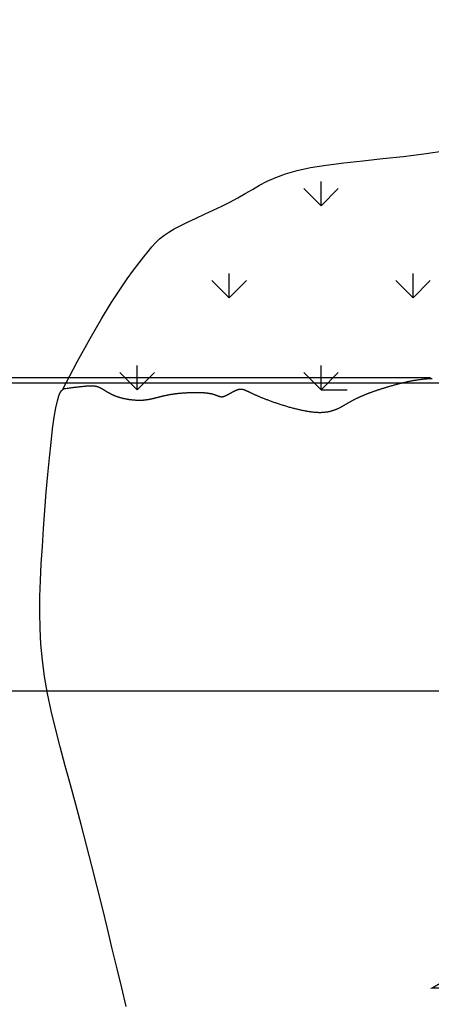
# Model space of a CAD drawing. Header units: inches. Extents: x -41 to 78, y -46 to 14.
# Tile 7 of 183: x -12 to 4, y -24 to 14. Entities that reach past the tile are written whole.
import ezdxf

# ---------------------------------------------------------------- set-up
doc = ezdxf.new("R2010")
doc.units = ezdxf.units.IN
doc.header["$MEASUREMENT"] = 0
for name, color, linetype in [('Dimension', 7, 'Continuous'), ('Dirt', 44, 'Continuous'), ('Grass', 92, 'Continuous'), ('Warning Ribbon', 20, 'Continuous')]:
    doc.layers.add(name, color=color, linetype=linetype)
doc.styles.get("Standard").update_dxf_attribs({"font": 'simplex8.shx', "width": 0.8, "height": 2})
doc.dimstyles.get("Standard").update_dxf_attribs({"dimtxt": 2, "dimasz": 2, "dimexe": 0.18, "dimexo": 0.0625, "dimgap": 0.09, "dimtad": 0, "dimtih": 1, "dimtoh": 1, "dimdec": 4, "dimzin": 0, "dimdsep": 46, "dimtxsty": 'Standard', "dimcen": 0.09, "dimclrt": 256, "dimadec": 0, "dimazin": 0, "dimtfac": 1, "dimtdec": 4, "dimtofl": 0, "dimtmove": 0, "dimatfit": 3, "dimfxl": 1, "dimtolj": 1, "dimtzin": 0, "dimarcsym": 0})

# ---------------------------------------------------------------- blocks, each defined once
blk = doc.blocks.new('*D6')
at = {"layer": 'Defpoints', "color": 0, "transparency": 16777216}
for p in [(13.352, 0.258), (-28.001, -11.572), (13.352, -11.572)]:
    blk.add_point(p, dxfattribs=at)
at = {"layer": 'Dimension', "color": 0, "lineweight": -2, "transparency": 16777216}
for p, q in [((13.289, 0.258), (-28.181, 0.258)), ((-28.001, -1.742), (-28.001, -4.805)), ((-28.001, -9.572), (-28.001, -6.509)), ((13.289, -11.572), (-28.181, -11.572))]:
    blk.add_line(p, q, dxfattribs=at)
at = {"layer": 'Dimension', "color": 0, "transparency": 16777216}
for points in [[(-28.334, -1.742), (-27.668, -1.742), (-28.001, 0.258)], [(-28.334, -9.572), (-27.668, -9.572), (-28.001, -11.572)]]:
    blk.add_solid(points, dxfattribs=at)
at = {"layer": 'Dimension', "transparency": 16777216, "insert": (-28.001, -5.657), "char_height": 2, "attachment_point": 5}
blk.add_mtext('\\A1;{\\H0.5x;12" (30cm) MINIMUM RIBBON DEPTH}', dxfattribs=at)

msp = doc.modelspace()

# ---------------------------------------------------------------- hatches: boundary and pattern name
at = {"layer": 'Grass'}
h = msp.add_hatch(dxfattribs=at)
h.set_pattern_fill('GRASS', color=256, scale=5)
h.paths.add_polyline_path([(23.07261, 6.58372), (23.30465, 6.81787), (23.5705, 7.07784), (23.86294, 7.35603), (24.17476, 7.64486), (24.49873, 7.93672), (24.82764, 8.22402), (25.15427, 8.49918), (25.4714, 8.75459), (25.77403, 8.98456), (26.06603, 9.19099), (26.35347, 9.37767), (26.64243, 9.54841), (26.93899, 9.707), (27.24922, 9.85723), (27.5792, 10.00291), (27.93502, 10.14783), (28.32012, 10.29436), (28.72744, 10.43918), (29.1473, 10.57755), (29.57, 10.70472), (29.98587, 10.81594), (30.38522, 10.90646), (30.75835, 10.97155), (31.09559, 11.00645), (31.39008, 11.00835), (31.64641, 10.98215), (31.87196, 10.93469), (32.07415, 10.8728), (32.26038, 10.80331), (32.43807, 10.73307), (32.61461, 10.6689), (32.79743, 10.61764), (32.99174, 10.58442), (33.19402, 10.56752), (33.39858, 10.56353), (33.59973, 10.56904), (33.79175, 10.58062), (33.96897, 10.59486), (34.12566, 10.60834), (34.25615, 10.61764), (34.40715, 10.62056), (34.48737, 10.58303), (34.47426, 10.50958), (34.44305, 10.44222), (34.39132, 10.35473), (34.32098, 10.24503), (34.23406, 10.11195), (34.13307, 9.95798), (34.02069, 9.78654), (33.89957, 9.60106), (33.77238, 9.40495), (33.64177, 9.20162), (33.51039, 8.99449), (33.38092, 8.78699), (33.2554, 8.58246), (33.13349, 8.384), (33.01424, 8.19466), (32.8967, 8.01747), (32.77992, 7.85546), (32.66295, 7.71168), (32.54484, 7.58917), (32.42464, 7.49095), (32.30172, 7.41821), (32.17671, 7.36464), (32.05056, 7.32208), (31.92422, 7.28237), (31.79864, 7.23734), (31.67477, 7.17884), (31.55356, 7.09869), (31.43595, 6.98874), (31.32275, 6.84306), (31.21411, 6.66473), (31.11002, 6.45906), (31.01049, 6.23136), (30.91552, 5.98697), (30.82511, 5.73118), (30.73926, 5.46931), (30.65797, 5.20669), (30.58161, 4.94786), (30.5121, 4.69435), (30.4517, 4.44691), (30.40269, 4.20631), (30.36736, 3.9733), (30.34799, 3.74864), (30.34685, 3.5331), (30.36622, 3.32743), (30.4069, 3.13217), (30.46373, 2.94697), (30.53005, 2.77127), (30.59921, 2.60449), (30.66459, 2.44606), (30.71951, 2.29541), (30.75734, 2.15198), (30.77143, 2.01519), (30.75693, 1.88423), (30.71622, 1.75725), (30.65347, 1.63217), (30.57288, 1.5069), (30.4786, 1.37936), (30.37483, 1.24744), (30.26575, 1.10907), (30.15552, 0.96216), (30.04808, 0.80538), (29.94634, 0.64043), (29.85295, 0.46979), (29.77058, 0.29592), (29.70189, 0.12129), (29.67571, 0.03483), (30.06652, 0.34931), (30.36239, 0.5615), (30.57929, 0.6895), (30.73318, 0.75142), (30.84001, 0.76536), (30.91575, 0.74941), (30.97637, 0.72168), (31.03783, 0.70028), (31.11316, 0.69904), (31.20377, 0.71478), (31.30812, 0.74006), (31.42469, 0.76744), (31.55195, 0.78948), (31.68837, 0.79873), (31.83243, 0.78776), (31.9826, 0.74912), (32.13735, 0.67805), (32.29515, 0.58046), (32.45447, 0.46493), (32.6138, 0.34005), (32.7716, 0.21441), (32.92635, 0.09659), (33.07652, -0.00482), (33.22057, -0.08124), (33.35754, -0.12633), (33.48858, -0.1428), (33.61543, -0.13561), (33.73979, -0.10973), (33.86339, -0.07011), (33.98795, -0.02171), (34.11517, 0.03051), (34.24679, 0.08158), (34.38452, 0.12743), (34.53007, 0.16757), (34.68517, 0.20236), (34.85153, 0.23218), (35.03087, 0.25743), (35.22491, 0.27848), (35.43536, 0.29572), (35.66395, 0.30952), (35.91125, 0.32052), (36.17324, 0.33038), (36.44478, 0.341), (36.72071, 0.3543), (36.99588, 0.37217), (37.26512, 0.39653), (37.5233, 0.42928), (37.76525, 0.47234), (37.98719, 0.52671), (38.19081, 0.58987), (38.37915, 0.65837), (38.55528, 0.72877), (38.72224, 0.79765), (38.8831, 0.86157), (39.0409, 0.91709), (39.1987, 0.96078), (39.35905, 0.99014), (39.52245, 1.00632), (39.6889, 1.01144), (39.85841, 1.00759), (40.03098, 0.99688), (40.20659, 0.98139), (40.38526, 0.96323), (40.56699, 0.9445), (40.75129, 0.92673), (40.93579, 0.90914), (41.11761, 0.89041), (41.29389, 0.8692), (41.46178, 0.84417), (41.61841, 0.814), (41.7609, 0.77733), (41.88641, 0.73284), (41.99302, 0.67955), (42.08265, 0.61785), (42.15814, 0.54853), (42.22238, 0.47234), (42.27821, 0.39004), (42.32851, 0.3024), (42.37614, 0.21018), (42.42396, 0.11414), (42.47457, 0.0154), (42.52958, -0.08353), (42.59032, -0.17978), (42.65811, -0.27051), (42.73431, -0.35284), (42.82024, -0.42391), (42.91724, -0.48087), (43.02666, -0.52084), (43.14895, -0.54189), (43.28117, -0.54577), (43.4195, -0.53515), (43.56013, -0.5127), (43.69922, -0.48109), (43.83297, -0.44299), (43.95756, -0.40108), (44.06916, -0.35802), (44.16524, -0.31608), (44.24834, -0.27585), (44.32228, -0.23753), (44.43805, -0.1764), (44.5273, -0.13593), (44.60276, -0.10715), (44.68815, -0.08124), (44.78614, -0.05821), (44.89482, -0.03748), (45.01113, -0.01827), (45.13203, 0.00017), (45.25445, 0.01862), (45.37535, 0.03782), (45.49166, 0.05856), (45.60034, 0.08158), (45.6991, 0.10756), (45.78869, 0.13678), (45.87064, 0.16944), (45.94649, 0.20573), (46.01775, 0.24583), (46.08597, 0.28993), (46.15265, 0.33824), (46.21933, 0.39093), (46.2871, 0.44785), (46.35525, 0.50744), (46.42263, 0.5678), (46.4881, 0.62701), (46.58946, 0.7182), (46.6917, 0.80391), (46.78658, 0.86405), (46.86878, 0.83497), (46.94395, 0.77075), (47.00576, 0.71163), (47.08266, 0.63515), (47.17699, 0.54137), (47.28755, 0.43443), (47.41223, 0.31947), (47.54894, 0.20166), (47.69557, 0.08613), (47.85003, -0.02196), (48.01022, -0.11746), (48.17403, -0.19521), (48.33931, -0.25127), (48.50363, -0.28654), (48.66452, -0.3031), (48.81949, -0.30307), (48.96606, -0.28854), (49.10175, -0.26161), (49.22408, -0.22437), (49.33056, -0.17893), (49.41984, -0.12703), (49.49498, -0.06903), (49.5602, -0.00492), (49.6197, 0.0653), (49.67766, 0.14162), (49.7383, 0.22404), (49.80581, 0.31257), (49.8844, 0.40721), (49.97729, 0.50708), (50.08389, 0.6078), (50.20263, 0.70414), (50.33196, 0.79084), (50.47029, 0.86266), (50.61608, 0.91434), (50.76776, 0.94065), (50.92376, 0.93633), (51.08246, 0.89613), (51.24197, 0.81477), (51.40034, 0.68695), (51.55562, 0.50739), (51.70587, 0.27079), (51.84912, -0.02814), (51.89332, -0.14875), (51.93771, -0.01034), (51.98377, 0.13894), (52.03003, 0.30029), (52.07505, 0.47486), (52.11734, 0.66384), (52.15544, 0.86839), (52.1879, 1.08969), (52.21325, 1.32891), (52.22946, 1.58693), (52.23227, 1.86349), (52.21687, 2.15802), (52.17843, 2.46997), (52.11213, 2.79878), (52.01316, 3.14389), (51.87668, 3.50473), (51.69789, 3.88076), (51.47449, 4.27015), (51.21431, 4.66604), (50.92772, 5.0603), (50.62508, 5.44482), (50.31675, 5.81146), (50.01309, 6.15211), (49.72446, 6.45864), (49.46124, 6.72293), (49.23063, 6.93945), (49.02724, 7.11313), (48.84254, 7.25147), (48.66801, 7.36198), (48.4951, 7.45219), (48.31528, 7.5296), (48.12002, 7.60173), (47.90079, 7.67609), (47.65128, 7.75858), (47.37413, 7.84858), (47.07423, 7.94387), (46.75646, 8.04219), (46.42567, 8.14134), (46.08676, 8.23906), (45.7446, 8.33312), (45.40406, 8.42129), (45.06901, 8.50239), (44.73924, 8.57943), (44.41354, 8.65647), (44.09068, 8.73757), (43.76945, 8.8268), (43.44862, 8.9282), (43.12698, 9.04586), (42.80331, 9.18383), (42.47578, 9.34552), (42.14012, 9.53179), (41.79145, 9.74283), (41.42491, 9.97885), (41.03561, 10.24006), (40.61867, 10.52665), (40.16923, 10.83883), (39.6824, 11.17681), (39.15531, 11.53888), (38.59306, 11.91578), (38.00278, 12.29634), (37.39157, 12.66938), (36.76654, 13.02373), (36.13481, 13.34824), (35.50348, 13.63172), (34.87967, 13.863), (34.2685, 14.03376), (33.66707, 14.14705), (33.07052, 14.20876), (32.47398, 14.22477), (31.87255, 14.20097), (31.26137, 14.14326), (30.63557, 14.05753), (29.99026, 13.94965), (29.32212, 13.82512), (28.63407, 13.6878), (27.93058, 13.54114), (27.21612, 13.38858), (26.49515, 13.23359), (25.77216, 13.07962), (25.0516, 12.93011), (24.33795, 12.78852), (23.63497, 12.65773), (22.94356, 12.53832), (22.26395, 12.43027), (21.59632, 12.3336), (20.94088, 12.24831), (20.29784, 12.17438), (19.66739, 12.11183), (19.04975, 12.06065), (18.44487, 12.02034), (17.85177, 11.98835), (17.26925, 11.96165), (16.69606, 11.93717), (16.13101, 11.91189), (15.57286, 11.88275), (15.02041, 11.8467), (14.47242, 11.8007), (13.92785, 11.74207), (13.38633, 11.66964), (12.84766, 11.58258), (12.31162, 11.48009), (11.77803, 11.36135), (11.24667, 11.22555), (10.71734, 11.07188), (10.18984, 10.89952), (9.66292, 10.70879), (9.13112, 10.50445), (8.58794, 10.29239), (8.02688, 10.0785), (7.44144, 9.86868), (6.82511, 9.6688), (6.1714, 9.48477), (5.47381, 9.32247), (4.72985, 9.18589), (3.95318, 9.07145), (3.16147, 8.97366), (2.37241, 8.88705), (1.60366, 8.80611), (0.87291, 8.72539), (0.19783, 8.63938), (-0.4039, 8.54261), (-0.91995, 8.43087), (-1.35941, 8.30513), (-1.73669, 8.1676), (-2.06622, 8.02053), (-2.36242, 7.86615), (-2.63974, 7.70669), (-2.91258, 7.54439), (-3.19538, 7.38148), (-3.49883, 7.21992), (-3.81875, 7.0606), (-4.14719, 6.90412), (-4.47625, 6.75109), (-4.79799, 6.60212), (-5.10449, 6.45783), (-5.38783, 6.31881), (-5.64009, 6.18569), (-5.85607, 6.05803), (-6.04158, 5.93129), (-6.20514, 5.79987), (-6.35529, 5.6582), (-6.50057, 5.50069), (-6.6495, 5.32175), (-6.81063, 5.1158), (-6.99248, 4.87725), (-7.20304, 4.59834), (-7.44815, 4.26256), (-7.73308, 3.8512), (-8.0631, 3.34559), (-8.44351, 2.72701), (-8.87958, 1.97679), (-9.37659, 1.07622), (-9.93176, 0.02195), (-9.86029, 0.0511), (-9.80919, 0.06008), (-9.73455, 0.07014), (-9.64111, 0.08248), (-9.55324, 0.09383), (-9.47071, 0.10419), (-9.39331, 0.11359), (-9.30267, 0.12417), (-9.20452, 0.13479), (-9.11614, 0.14342), (-9.0368, 0.15012), (-8.95409, 0.15576), (-8.86293, 0.15945), (-8.77138, 0.15886), (-8.68572, 0.15152), (-8.61279, 0.13609), (-8.55044, 0.11404), (-8.49002, 0.08571), (-8.43328, 0.0547), (-8.38179, 0.02441), (-8.33885, -0.00176), (-8.30817, -0.02056), (-8.29862, -0.02641), (-8.28899, -0.0323), (-8.27928, -0.03822), (-8.26949, -0.04418), (-8.25962, -0.05016), (-8.24967, -0.05617), (-8.23962, -0.0622), (-8.22948, -0.06825), (-8.21925, -0.07431), (-8.20892, -0.08039), (-8.19849, -0.08648), (-8.18796, -0.09258), (-8.17732, -0.09868), (-8.16657, -0.10478), (-8.15571, -0.11088), (-8.14474, -0.11697), (-8.13365, -0.12306), (-8.12244, -0.12913), (-8.11111, -0.1352), (-8.09965, -0.14124), (-8.08806, -0.14727), (-8.07635, -0.15327), (-8.0645, -0.15924), (-8.05251, -0.16519), (-8.04039, -0.17111), (-8.02812, -0.17699), (-8.01571, -0.18283), (-8.00315, -0.18863), (-7.99044, -0.19439), (-7.97758, -0.2001), (-7.96456, -0.20576), (-7.95139, -0.21136), (-7.93805, -0.21692), (-7.92456, -0.22241), (-7.9109, -0.22784), (-7.89708, -0.23321), (-7.8831, -0.23852), (-7.86895, -0.24375), (-7.85463, -0.24892), (-7.84014, -0.25401), (-7.8255, -0.25902), (-7.8107, -0.26397), (-7.79574, -0.26883), (-7.78063, -0.27362), (-7.76537, -0.27833), (-7.74997, -0.28296), (-7.73443, -0.28751), (-7.71875, -0.29197), (-7.70294, -0.29635), (-7.68701, -0.30065), (-7.67095, -0.30486), (-7.65477, -0.30898), (-7.63848, -0.31302), (-7.62208, -0.31697), (-7.60558, -0.32083), (-7.58898, -0.3246), (-7.57228, -0.32829), (-7.55549, -0.33187), (-7.53862, -0.33537), (-7.52167, -0.33877), (-7.50464, -0.34208), (-7.48754, -0.34529), (-7.47037, -0.34841), (-7.45315, -0.35143), (-7.43586, -0.35435), (-7.41852, -0.35717), (-7.40113, -0.35989), (-7.3837, -0.36251), (-7.36623, -0.36503), (-7.34873, -0.36744), (-7.33119, -0.36975), (-7.31364, -0.37196), (-7.29606, -0.37406), (-7.27846, -0.37605), (-7.26085, -0.37794), (-7.24324, -0.37972), (-7.22563, -0.38139), (-7.20802, -0.38295), (-7.19041, -0.38439), (-7.17282, -0.38573), (-7.15524, -0.38695), (-7.13769, -0.38806), (-7.12016, -0.38905), (-7.10266, -0.38993), (-7.0852, -0.39069), (-7.06778, -0.39133), (-7.0504, -0.39185), (-7.03307, -0.39226), (-7.0158, -0.39254), (-6.99858, -0.3927), (-6.98143, -0.39274), (-6.96434, -0.39266), (-6.94733, -0.39245), (-6.93039, -0.39212), (-6.91353, -0.39166), (-6.89676, -0.39108), (-6.88008, -0.39037), (-6.86349, -0.38953), (-6.84699, -0.38856), (-6.83058, -0.38747), (-6.81428, -0.38625), (-6.79807, -0.3849), (-6.78197, -0.38343), (-6.76597, -0.38183), (-6.75007, -0.3801), (-6.73426, -0.37826), (-6.71853, -0.3763), (-6.70289, -0.37422), (-6.68733, -0.37203), (-6.67184, -0.36973), (-6.65642, -0.36733), (-6.64107, -0.36482), (-6.62577, -0.36221), (-6.61053, -0.3595), (-6.59533, -0.35669), (-6.58018, -0.3538), (-6.56505, -0.35081), (-6.54996, -0.34774), (-6.53489, -0.34459), (-6.51983, -0.34137), (-6.50479, -0.33806), (-6.48975, -0.33469), (-6.47471, -0.33124), (-6.45966, -0.32773), (-6.44459, -0.32416), (-6.42951, -0.32053), (-6.4144, -0.31685), (-6.39926, -0.31311), (-6.38408, -0.30932), (-6.36885, -0.30549), (-6.35358, -0.30161), (-6.33825, -0.2977), (-6.32285, -0.29375), (-6.30739, -0.28976), (-6.29186, -0.28575), (-6.27624, -0.28171), (-6.19637, -0.26103), (-6.11127, -0.23967), (-6.03582, -0.22175), (-5.96453, -0.20584), (-5.89013, -0.19054), (-5.812, -0.17597), (-5.7306, -0.16246), (-5.64499, -0.14999), (-5.56696, -0.14011), (-5.49848, -0.13233), (-5.42859, -0.12527), (-5.35764, -0.11893), (-5.28591, -0.11332), (-5.2137, -0.10847), (-5.14129, -0.10439), (-5.06897, -0.10108), (-4.99704, -0.09856), (-4.92577, -0.09684), (-4.84367, -0.09578), (-4.75217, -0.09604), (-4.66367, -0.09781), (-4.57883, -0.10111), (-4.49836, -0.10598), (-4.42312, -0.11241), (-4.34474, -0.12143), (-4.26788, -0.13371), (-4.19345, -0.14933), (-4.1236, -0.16837), (-4.06081, -0.18912), (-4.02209, -0.20382), (-4.00948, -0.20866), (-3.97464, -0.22229), (-3.96725, -0.22516), (-3.95999, -0.22796), (-3.95284, -0.23069), (-3.9458, -0.23333), (-3.93886, -0.23589), (-3.932, -0.23835), (-3.92523, -0.24071), (-3.91853, -0.24297), (-3.91189, -0.24512), (-3.90531, -0.24716), (-3.89877, -0.24907), (-3.89227, -0.25086), (-3.8858, -0.25252), (-3.87934, -0.25404), (-3.8729, -0.25542), (-3.86646, -0.25666), (-3.86, -0.25774), (-3.85354, -0.25866), (-3.84705, -0.25943), (-3.84052, -0.26002), (-3.83395, -0.26044), (-3.82733, -0.26068), (-3.82065, -0.26074), (-3.81391, -0.26061), (-3.80708, -0.26029), (-3.80017, -0.25976), (-3.79317, -0.25904), (-3.78607, -0.25811), (-3.77886, -0.25697), (-3.77155, -0.25563), (-3.76411, -0.25407), (-3.75655, -0.25229), (-3.74887, -0.25029), (-3.74105, -0.24808), (-3.73311, -0.24566), (-3.72504, -0.24303), (-3.71685, -0.24021), (-3.70853, -0.23719), (-3.7001, -0.23398), (-3.69155, -0.23059), (-3.68289, -0.22702), (-3.67412, -0.22328), (-3.66524, -0.21938), (-3.65625, -0.21532), (-3.64717, -0.21112), (-3.63799, -0.20677), (-3.62873, -0.20229), (-3.61938, -0.19768), (-3.60994, -0.19296), (-3.60043, -0.18812), (-3.59085, -0.18318), (-3.5812, -0.17815), (-3.57148, -0.17302), (-3.5617, -0.16781), (-3.55187, -0.16253), (-3.54198, -0.15718), (-3.53204, -0.15178), (-3.52206, -0.14632), (-3.51204, -0.14081), (-3.50199, -0.13527), (-3.4919, -0.1297), (-3.40884, -0.08377), (-3.33056, -0.04248), (-3.25311, -0.00623), (-3.17476, 0.02241), (-3.10058, 0.03582), (-3.03323, 0.03164), (-2.97037, 0.01508), (-2.90955, -0.00854), (-2.85123, -0.03484), (-2.79876, -0.05985), (-2.75976, -0.0787), (-2.71682, -0.09945), (-2.70173, -0.10672), (-2.68621, -0.11417), (-2.67027, -0.12179), (-2.6539, -0.12958), (-2.63708, -0.13754), (-2.61979, -0.14567), (-2.60203, -0.15396), (-2.58379, -0.16243), (-2.56506, -0.17106), (-2.54581, -0.17985), (-2.52605, -0.18881), (-2.50575, -0.19792), (-2.48491, -0.2072), (-2.46352, -0.21663), (-2.44157, -0.22621), (-2.41906, -0.23595), (-2.39598, -0.24584), (-2.37232, -0.25587), (-2.34807, -0.26605), (-2.32323, -0.27637), (-2.2978, -0.28682), (-2.27178, -0.29741), (-2.24519, -0.30812), (-2.21804, -0.31894), (-2.19033, -0.32988), (-2.1621, -0.34091), (-2.13334, -0.35204), (-2.10407, -0.36325), (-2.0743, -0.37454), (-2.04406, -0.3859), (-2.01335, -0.39732), (-1.9822, -0.40879), (-1.95063, -0.4203), (-1.91864, -0.43185), (-1.88626, -0.44342), (-1.85351, -0.45501), (-1.8204, -0.4666), (-1.78696, -0.4782), (-1.75319, -0.48978), (-1.71912, -0.50135), (-1.68476, -0.51289), (-1.65014, -0.52439), (-1.61526, -0.53584), (-1.58016, -0.54724), (-1.54484, -0.55858), (-1.50932, -0.56985), (-1.47362, -0.58103), (-1.43775, -0.59213), (-1.40175, -0.60313), (-1.36561, -0.61402), (-1.32937, -0.62479), (-1.29303, -0.63544), (-1.25663, -0.64596), (-1.22016, -0.65634), (-1.18366, -0.66656), (-1.14713, -0.67662), (-1.1106, -0.68652), (-1.07408, -0.69624), (-1.0376, -0.70577), (-1.00116, -0.7151), (-0.9648, -0.72423), (-0.92851, -0.73315), (-0.89233, -0.74185), (-0.85627, -0.75032), (-0.82034, -0.75855), (-0.78457, -0.76653), (-0.74897, -0.77425), (-0.71357, -0.78171), (-0.67837, -0.78889), (-0.64339, -0.79579), (-0.60866, -0.8024), (-0.57419, -0.80871), (-0.54, -0.8147), (-0.5061, -0.82038), (-0.47252, -0.82574), (-0.43926, -0.83075), (-0.40636, -0.83542), (-0.37382, -0.83974), (-0.34165, -0.84371), (-0.30987, -0.84731), (-0.27849, -0.85054), (-0.24753, -0.8534), (-0.217, -0.85587), (-0.1869, -0.85796), (-0.15726, -0.85965), (-0.12807, -0.86096), (-0.09932, -0.86188), (-0.07102, -0.86242), (-0.04315, -0.86259), (-0.01572, -0.86239), (0.01129, -0.86182), (0.03788, -0.86089), (0.06404, -0.85961), (0.0898, -0.85797), (0.11515, -0.856), (0.14011, -0.85369), (0.16469, -0.85106), (0.18889, -0.84811), (0.21272, -0.84484), (0.2362, -0.84127), (0.25933, -0.83741), (0.28212, -0.83325), (0.30458, -0.82882), (0.32671, -0.82411), (0.34854, -0.81913), (0.37005, -0.81389), (0.39128, -0.8084), (0.41221, -0.80267), (0.43287, -0.7967), (0.45325, -0.7905), (0.47338, -0.78407), (0.49326, -0.77744), (0.51289, -0.77059), (0.53229, -0.76354), (0.55146, -0.7563), (0.57041, -0.74888), (0.58916, -0.74128), (0.60771, -0.7335), (0.62607, -0.72557), (0.64425, -0.71748), (0.66225, -0.70923), (0.68009, -0.70085), (0.69778, -0.69234), (0.71532, -0.6837), (0.73272, -0.67494), (0.75, -0.66607), (0.76715, -0.65709), (0.7842, -0.64802), (0.80114, -0.63886), (0.81799, -0.62962), (0.83475, -0.6203), (0.85144, -0.61092), (0.86806, -0.60148), (0.88463, -0.59199), (0.90114, -0.58245), (0.91762, -0.57287), (0.93406, -0.56327), (0.95048, -0.55364), (0.96689, -0.544), (1.0421, -0.49975), (1.10895, -0.46111), (1.17449, -0.42446), (1.24272, -0.38778), (1.31237, -0.35192), (1.38405, -0.3166), (1.45767, -0.28189), (1.53341, -0.24769), (1.61147, -0.21391), (1.69205, -0.18048), (1.76495, -0.15143), (1.82904, -0.12663), (1.89483, -0.10189), (1.9624, -0.07717), (2.03182, -0.05243), (2.10319, -0.02764), (2.17658, -0.00276), (2.25218, 0.02228), (2.32998, 0.0475), (2.40991, 0.07285), (2.49296, 0.09864), (2.57743, 0.1243), (2.66403, 0.14997), (2.75285, 0.17557), (2.84344, 0.20087), (2.93586, 0.22576), (3.02995, 0.25009), (3.12559, 0.2737), (3.22262, 0.29643), (3.32092, 0.31812), (3.42034, 0.33862), (3.52074, 0.35777), (3.62198, 0.37542), (3.72394, 0.39141), (3.82646, 0.40558), (3.92942, 0.41777), (4.03267, 0.42783), (4.13607, 0.4356), (4.23948, 0.44093), (4.34261, 0.44366), (4.44569, 0.44368), (4.5311, 0.44136), (4.59917, 0.43825), (4.66727, 0.43388), (4.73518, 0.42833), (4.80291, 0.42165), (4.8704, 0.4139), (4.93781, 0.40514), (5.00508, 0.39546), (5.07224, 0.38493), (5.13929, 0.37362), (5.20625, 0.36162), (5.27314, 0.34899), (5.33997, 0.33583), (5.40674, 0.3222), (5.47343, 0.3082), (5.54, 0.2939), (5.60622, 0.27945), (5.67093, 0.26518), (5.72572, 0.25303), (5.75928, 0.24559), (5.79287, 0.23814), (5.82649, 0.23071), (5.86014, 0.22329), (5.89382, 0.21591), (5.92753, 0.20856), (5.96128, 0.20127), (5.99506, 0.19403), (6.02889, 0.18686), (6.06275, 0.17976), (6.09667, 0.17275), (6.13063, 0.16584), (6.16464, 0.15903), (6.1987, 0.15234), (6.23281, 0.14578), (6.26699, 0.13934), (6.30122, 0.13305), (6.33551, 0.12691), (6.36987, 0.12094), (6.40429, 0.11514), (6.43878, 0.10952), (6.47334, 0.10408), (6.50797, 0.09885), (6.54268, 0.09382), (6.57746, 0.08901), (6.61231, 0.08441), (6.64724, 0.08004), (6.68225, 0.0759), (6.71733, 0.072), (6.75249, 0.06835), (6.78773, 0.06494), (6.82304, 0.06176), (6.85842, 0.05883), (6.89386, 0.05613), (6.92936, 0.05366), (6.96491, 0.05142), (7.00052, 0.0494), (7.03618, 0.0476), (7.07188, 0.04601), (7.10762, 0.04464), (7.14339, 0.04347), (7.17918, 0.04249), (7.215, 0.04171), (7.25084, 0.04111), (7.28669, 0.0407), (7.32255, 0.04045), (7.35841, 0.04038), (7.39427, 0.04047), (7.43012, 0.04071), (7.46596, 0.04111), (7.50178, 0.04165), (7.53757, 0.04233), (7.57334, 0.04315), (7.60908, 0.04409), (7.64477, 0.04516), (7.68042, 0.04634), (7.71603, 0.04763), (7.75158, 0.04903), (7.78707, 0.05052), (7.8225, 0.05211), (7.85785, 0.05379), (7.89314, 0.05554), (7.92834, 0.05738), (7.96346, 0.05928), (7.99849, 0.06125), (8.03343, 0.06328), (8.06826, 0.06536), (8.10299, 0.06748), (8.13762, 0.06965), (8.17212, 0.07185), (8.20651, 0.07408), (8.24077, 0.07634), (8.2749, 0.07861), (8.3089, 0.08089), (8.37646, 0.08548), (8.41002, 0.08776), (8.50932, 0.09453), (8.6116, 0.10132), (8.70645, 0.10732), (8.80072, 0.11284), (8.89317, 0.11769), (8.98273, 0.12172), (9.07164, 0.125), (9.15857, 0.1275), (9.24376, 0.12927), (9.32758, 0.13039), (9.41, 0.13093), (9.4912, 0.13095), (9.5713, 0.13055), (9.65042, 0.12978), (9.72862, 0.12874), (9.80569, 0.1275), (9.86081, 0.12652), (9.88673, 0.12604), (9.91263, 0.12556), (9.93851, 0.12508), (9.96438, 0.1246), (10.01612, 0.12364), (10.06789, 0.12271), (10.09381, 0.12226), (10.11975, 0.12183), (10.14572, 0.12141), (10.17174, 0.12102), (10.1978, 0.12065), (10.22391, 0.12031), (10.25007, 0.12), (10.2763, 0.11972), (10.3026, 0.11948), (10.32898, 0.11928), (10.35544, 0.11911), (10.38199, 0.11899), (10.40863, 0.11892), (10.43537, 0.11889), (10.46222, 0.11892), (10.48917, 0.119), (10.51624, 0.11913), (10.54342, 0.11933), (10.57072, 0.11958), (10.59813, 0.11989), (10.62566, 0.12027), (10.65331, 0.12071), (10.68108, 0.12122), (10.70896, 0.1218), (10.73694, 0.12243), (10.76499, 0.12313), (10.79311, 0.1239), (10.82129, 0.12471), (10.84949, 0.12559), (10.87773, 0.12652), (10.90597, 0.12751), (10.9342, 0.12855), (10.9624, 0.12963), (10.99055, 0.13076), (11.01864, 0.13194), (11.04664, 0.13315), (11.07455, 0.13441), (11.10233, 0.1357), (11.12997, 0.13702), (11.15746, 0.13838), (11.18477, 0.13976), (11.21188, 0.14117), (11.23878, 0.1426), (11.26545, 0.14405), (11.29187, 0.14552), (11.31803, 0.14701), (11.34389, 0.14851), (11.36945, 0.15002), (11.39469, 0.15154), (11.41959, 0.15306), (11.44412, 0.15459), (11.46828, 0.15611), (11.49204, 0.15763), (11.51538, 0.15915), (11.53829, 0.16066), (11.56075, 0.16217), (11.58274, 0.16365), (11.60424, 0.16513), (11.62522, 0.16658), (11.64569, 0.16802), (11.66561, 0.16943), (11.74042, 0.1748), (11.81217, 0.1756), (11.87514, 0.17262), (11.91307, 0.17041), (11.95617, 0.1683), (12.00492, 0.1672), (12.05978, 0.16802), (12.0909, 0.16986), (12.08802, 0.2783), (12.0991, 0.36897), (12.12241, 0.44783), (12.15637, 0.51496), (12.19942, 0.57043), (12.27447, 0.63559), (12.36749, 0.66792), (12.43241, 0.67935), (12.50074, 0.68266), (12.57202, 0.67949), (12.64578, 0.67149), (12.72154, 0.66033), (12.79884, 0.64765), (12.8772, 0.63511), (12.9561, 0.62417), (13.03478, 0.61563), (13.11242, 0.61006), (13.18819, 0.60808), (13.26128, 0.61026), (13.33086, 0.61722), (13.39612, 0.62954), (13.45623, 0.64783), (13.51064, 0.67251), (13.55983, 0.70338), (13.60454, 0.74006), (13.64553, 0.78218), (13.68353, 0.82937), (13.7193, 0.88126), (13.75357, 0.93747), (13.7871, 0.99762), (13.82068, 1.06136), (13.88202, 1.17995), (13.93186, 1.27031), (13.97588, 1.34463), (14.02512, 1.42066), (14.08062, 1.49804), (14.14343, 1.57638), (14.21399, 1.65511), (14.29037, 1.7328), (14.37004, 1.8078), (14.45044, 1.87848), (14.52906, 1.9432), (14.60335, 2.00032), (14.70495, 2.07245), (14.8162, 2.1318), (14.87871, 2.12748), (14.95412, 2.09404), (14.97698, 2.08518), (15.01642, 2.07415), (15.06228, 2.06491), (15.11321, 2.05746), (15.16787, 2.05179), (15.22491, 2.04792), (15.283, 2.04583), (15.34078, 2.04553), (15.39693, 2.04702), (15.45055, 2.05025), (15.50252, 2.05497), (15.55419, 2.06089), (15.60691, 2.06769), (15.70619, 2.08103), (15.78475, 2.0905), (15.85507, 2.0979), (15.93251, 2.10483), (16.01533, 2.11162), (16.10113, 2.1187), (16.18753, 2.12652), (16.27214, 2.13554), (16.35257, 2.1462), (16.42644, 2.15894), (16.49136, 2.17422), (16.54566, 2.19247), (16.59048, 2.21407), (16.6277, 2.2394), (16.65918, 2.26883), (16.68679, 2.30273), (16.71237, 2.34147), (16.73781, 2.38543), (16.79179, 2.48393), (16.8284, 2.54996), (16.86362, 2.61285), (16.90018, 2.67746), (16.95741, 2.77742), (17.02945, 2.8996), (17.09193, 3.00086), (17.14908, 3.08875), (17.19301, 3.15364), (17.22121, 3.1948), (17.25016, 3.23686), (17.28037, 3.28086), (17.31219, 3.32757), (17.34529, 3.37666), (17.37913, 3.42754), (17.41319, 3.47961), (17.44696, 3.53228), (17.47991, 3.58495), (17.51151, 3.63702), (17.54125, 3.6879), (17.59267, 3.77919), (17.63816, 3.85389), (17.69973, 3.92707), (17.78151, 3.98415), (17.86484, 4.01202), (17.9276, 4.02587), (17.99483, 4.0351), (18.0646, 4.04008), (18.13497, 4.04119), (18.23798, 4.03761), (18.35859, 4.0211), (18.4526, 3.99607), (18.52462, 3.9661), (18.57848, 3.93564), (18.61659, 3.9105), (18.63749, 3.89676), (18.65854, 3.88407), (18.68168, 3.87226), (18.70885, 3.86121), (18.74198, 3.85075), (18.78302, 3.84074), (18.8339, 3.83102), (18.89656, 3.82146), (18.97202, 3.81213), (19.05762, 3.80407), (19.14978, 3.79854), (19.24493, 3.79681), (19.33948, 3.80016), (19.42985, 3.80983), (19.51247, 3.82711), (19.58376, 3.85326), (19.64115, 3.88918), (19.68616, 3.93435), (19.72133, 3.98786), (19.74919, 4.04883), (19.77229, 4.11635), (19.79314, 4.18954), (19.82936, 4.32305), (19.867, 4.43403), (19.89982, 4.52006), (19.93547, 4.6058), (19.97269, 4.6896), (20.01021, 4.76982), (20.04676, 4.84482), (20.09818, 4.94694), (20.16806, 5.07788), (20.23164, 5.14126), (20.29616, 5.17366), (20.35161, 5.1946), (20.42143, 5.21597), (20.50731, 5.23897), (20.60694, 5.26347), (20.71695, 5.28906), (20.834, 5.31531), (20.95473, 5.34177), (21.07579, 5.36802), (21.19384, 5.39362), (21.30551, 5.41816), (21.40823, 5.44135), (21.50243, 5.46359), (21.58931, 5.48546), (21.67009, 5.50751), (21.74596, 5.53031), (21.81813, 5.55442), (21.88779, 5.5804), (21.95617, 5.60882), (22.02408, 5.63997), (22.09085, 5.67309), (22.15543, 5.70716), (22.21678, 5.74114), (22.27385, 5.77401), (22.32559, 5.80473), (22.37096, 5.83229), (22.4089, 5.85564), (22.4387, 5.87401), (22.49874, 5.91055), (22.48118, 5.88062), (22.47483, 5.86974), (22.46765, 5.85735), (22.45983, 5.8437), (22.45154, 5.82907), (22.8796, 6.38071)])

# ---------------------------------------------------------------- linework, layer by layer
at = {"layer": 'Dimension'}
msp.add_line((4.20847, 0.4593), (-28.14945, 0.4593), dxfattribs=at)
msp.add_open_spline([(0, 0), (0.33333, 0), (0.66667, 0), (1, 0)], degree=3, dxfattribs=at)
msp.add_open_spline([(0, 0), (0.33333, 0), (0.66667, 0), (1, 0)], degree=3, dxfattribs=at)
at = {"layer": 'Dirt'}
msp.add_lwpolyline([(-7.48922, -23.69091), (-7.66231, -22.97829), (-7.84101, -22.23845), (-8.02487, -21.47421), (-8.21354, -20.69141), (-8.40668, -19.8959), (-8.60395, -19.09352), (-8.805, -18.2901), (-9.00948, -17.4915), (-9.21706, -16.70355), (-9.42676, -15.93117), (-9.63508, -15.17564), (-9.83791, -14.43728), (-10.03111, -13.71645), (-10.21055, -13.01348), (-10.37212, -12.32873), (-10.51169, -11.66253), (-10.62514, -11.01523), (-10.70953, -10.38611), (-10.76677, -9.77025), (-10.79994, -9.16163), (-10.81215, -8.55428), (-10.80648, -7.94218), (-10.78602, -7.31936), (-10.75388, -6.67982), (-10.71314, -6.01755), (-10.66653, -5.33021), (-10.61526, -4.62997), (-10.56016, -3.93265), (-10.50208, -3.25407), (-10.44186, -2.61004), (-10.38033, -2.0164), (-10.31834, -1.48894), (-10.25672, -1.0435), (-10.19618, -0.69121), (-10.13688, -0.42456), (-10.07887, -0.23134), (-10.02217, -0.09936), (-9.96682, -0.01643), (-9.91284, 0.02966), (-9.86029, 0.0511), (-9.80919, 0.06008), (-9.75955, 0.06677), (-9.71138, 0.0732), (-9.66464, 0.07937), (-9.6193, 0.0853), (-9.57533, 0.09097), (-9.53272, 0.0964), (-9.49144, 0.10159), (-9.45145, 0.10653), (-9.41273, 0.11123), (-9.37526, 0.1157), (-9.33901, 0.11993), (-9.30394, 0.12393), (-9.27005, 0.1277), (-9.23729, 0.13125), (-9.20565, 0.13457), (-9.17509, 0.13766), (-9.14559, 0.14054), (-9.11713, 0.1432), (-9.08967, 0.14565), (-9.06319, 0.14789), (-9.03767, 0.14991), (-9.01307, 0.15174), (-8.98938, 0.15335), (-8.96655, 0.15477), (-8.94458, 0.15598), (-8.92343, 0.157), (-8.90307, 0.15782), (-8.88348, 0.15846), (-8.86463, 0.1589), (-8.8465, 0.15916), (-8.82906, 0.15923), (-8.81227, 0.15912), (-8.79613, 0.15884), (-8.78059, 0.15837), (-8.76564, 0.15773), (-8.75124, 0.15693), (-8.73737, 0.15595), (-8.72401, 0.1548), (-8.71112, 0.15349), (-8.69868, 0.15202), (-8.68667, 0.1504), (-8.67505, 0.14861), (-8.66381, 0.14667), (-8.65291, 0.14458), (-8.64233, 0.14234), (-8.63203, 0.13996), (-8.62201, 0.13743), (-8.61222, 0.13476), (-8.60265, 0.13195), (-8.59326, 0.129), (-8.58404, 0.12592), (-8.57497, 0.12271), (-8.56601, 0.11937), (-8.55716, 0.11591), (-8.54838, 0.11232), (-8.53966, 0.10861), (-8.53097, 0.10479), (-8.52231, 0.10085), (-8.51366, 0.09679), (-8.50503, 0.09263), (-8.4964, 0.08836), (-8.48777, 0.08399), (-8.47913, 0.07952), (-8.47047, 0.07495), (-8.46179, 0.07028), (-8.45309, 0.06553), (-8.44436, 0.06068), (-8.4356, 0.05575), (-8.4268, 0.05074), (-8.41797, 0.04565), (-8.4091, 0.04048), (-8.40019, 0.03524), (-8.39124, 0.02992), (-8.38223, 0.02454), (-8.37318, 0.0191), (-8.36407, 0.01359), (-8.35491, 0.00803), (-8.34569, 0.00241), (-8.33641, -0.00326), (-8.32707, -0.00898), (-8.31765, -0.01475), (-8.30817, -0.02056), (-8.29862, -0.02641), (-8.28899, -0.0323), (-8.27928, -0.03822), (-8.26949, -0.04418), (-8.25962, -0.05016), (-8.24967, -0.05617), (-8.23962, -0.0622), (-8.22948, -0.06825), (-8.21925, -0.07431), (-8.20892, -0.08039), (-8.19849, -0.08648), (-8.18796, -0.09258), (-8.17732, -0.09868), (-8.16657, -0.10478), (-8.15571, -0.11088), (-8.14474, -0.11697), (-8.13365, -0.12306), (-8.12244, -0.12913), (-8.11111, -0.1352), (-8.09965, -0.14124), (-8.08806, -0.14727), (-8.07635, -0.15327), (-8.0645, -0.15924), (-8.05251, -0.16519), (-8.04039, -0.17111), (-8.02812, -0.17699), (-8.01571, -0.18283), (-8.00315, -0.18863), (-7.99044, -0.19439), (-7.97758, -0.2001), (-7.96456, -0.20576), (-7.95139, -0.21136), (-7.93805, -0.21692), (-7.92456, -0.22241), (-7.9109, -0.22784), (-7.89708, -0.23321), (-7.8831, -0.23852), (-7.86895, -0.24375), (-7.85463, -0.24892), (-7.84014, -0.25401), (-7.8255, -0.25902), (-7.8107, -0.26397), (-7.79574, -0.26883), (-7.78063, -0.27362), (-7.76537, -0.27833), (-7.74997, -0.28296), (-7.73443, -0.28751), (-7.71875, -0.29197), (-7.70294, -0.29635), (-7.68701, -0.30065), (-7.67095, -0.30486), (-7.65477, -0.30898), (-7.63848, -0.31302), (-7.62208, -0.31697), (-7.60558, -0.32083), (-7.58898, -0.3246), (-7.57228, -0.32829), (-7.55549, -0.33187), (-7.53862, -0.33537), (-7.52167, -0.33877), (-7.50464, -0.34208), (-7.48754, -0.34529), (-7.47037, -0.34841), (-7.45315, -0.35143), (-7.43586, -0.35435), (-7.41852, -0.35717), (-7.40113, -0.35989), (-7.3837, -0.36251), (-7.36623, -0.36503), (-7.34873, -0.36744), (-7.33119, -0.36975), (-7.31364, -0.37196), (-7.29606, -0.37406), (-7.27846, -0.37605), (-7.26085, -0.37794), (-7.24324, -0.37972), (-7.22563, -0.38139), (-7.20802, -0.38295), (-7.19041, -0.38439), (-7.17282, -0.38573), (-7.15524, -0.38695), (-7.13769, -0.38806), (-7.12016, -0.38905), (-7.10266, -0.38993), (-7.0852, -0.39069), (-7.06778, -0.39133), (-7.0504, -0.39185), (-7.03307, -0.39226), (-7.0158, -0.39254), (-6.99858, -0.3927), (-6.98143, -0.39274), (-6.96434, -0.39266), (-6.94733, -0.39245), (-6.93039, -0.39212), (-6.91353, -0.39166), (-6.89676, -0.39108), (-6.88008, -0.39037), (-6.86349, -0.38953), (-6.84699, -0.38856), (-6.83058, -0.38747), (-6.81428, -0.38625), (-6.79807, -0.3849), (-6.78197, -0.38343), (-6.76597, -0.38183), (-6.75007, -0.3801), (-6.73426, -0.37826), (-6.71853, -0.3763), (-6.70289, -0.37422), (-6.68733, -0.37203), (-6.67184, -0.36973), (-6.65642, -0.36733), (-6.64107, -0.36482), (-6.62577, -0.36221), (-6.61053, -0.3595), (-6.59533, -0.35669), (-6.58018, -0.3538), (-6.56505, -0.35081), (-6.54996, -0.34774), (-6.53489, -0.34459), (-6.51983, -0.34137), (-6.50479, -0.33806), (-6.48975, -0.33469), (-6.47471, -0.33124), (-6.45966, -0.32773), (-6.44459, -0.32416), (-6.42951, -0.32053), (-6.4144, -0.31685), (-6.39926, -0.31311), (-6.38408, -0.30932), (-6.36885, -0.30549), (-6.35358, -0.30161), (-6.33825, -0.2977), (-6.32285, -0.29375), (-6.30739, -0.28976), (-6.29186, -0.28575), (-6.27624, -0.28171), (-6.26054, -0.27764), (-6.24475, -0.27356), (-6.22886, -0.26946), (-6.21286, -0.26535), (-6.19675, -0.26122), (-6.18053, -0.25709), (-6.16419, -0.25296), (-6.14771, -0.24882), (-6.1311, -0.24469), (-6.11435, -0.24056), (-6.09746, -0.23645), (-6.08041, -0.23234), (-6.0632, -0.22825), (-6.04583, -0.22418), (-6.02829, -0.22014), (-6.01057, -0.21611), (-5.99267, -0.21212), (-5.97458, -0.20816), (-5.9563, -0.20423), (-5.93781, -0.20035), (-5.91912, -0.1965), (-5.90021, -0.1927), (-5.88109, -0.18895), (-5.86175, -0.18525), (-5.84217, -0.1816), (-5.82237, -0.17801), (-5.80234, -0.17447), (-5.78208, -0.17101), (-5.76157, -0.1676), (-5.74083, -0.16426), (-5.71984, -0.161), (-5.69861, -0.1578), (-5.67715, -0.15468), (-5.65548, -0.15163), (-5.63359, -0.14865), (-5.61149, -0.14575), (-5.5892, -0.14292), (-5.56672, -0.14018), (-5.54405, -0.13751), (-5.52122, -0.13491), (-5.49822, -0.1324), (-5.47508, -0.12997), (-5.45179, -0.12761), (-5.42838, -0.12534), (-5.40485, -0.12314), (-5.38121, -0.12103), (-5.35748, -0.119), (-5.33366, -0.11705), (-5.30976, -0.11519), (-5.2858, -0.1134), (-5.26179, -0.1117), (-5.23773, -0.11009), (-5.21364, -0.10856), (-5.18953, -0.10711), (-5.16541, -0.10575), (-5.14129, -0.10447), (-5.11717, -0.10328), (-5.09308, -0.10218), (-5.06902, -0.10117), (-5.04501, -0.10024), (-5.02104, -0.0994), (-4.99714, -0.09865), (-4.97331, -0.09798), (-4.94957, -0.09741), (-4.92592, -0.09693), (-4.90238, -0.09653), (-4.87896, -0.09623), (-4.85566, -0.09602), (-4.83251, -0.0959), (-4.8095, -0.09588), (-4.78665, -0.09594), (-4.76397, -0.0961), (-4.74147, -0.09636), (-4.71916, -0.0967), (-4.69706, -0.09714), (-4.67517, -0.09768), (-4.6535, -0.09831), (-4.63206, -0.09904), (-4.61087, -0.09987), (-4.58994, -0.10079), (-4.56927, -0.10181), (-4.54888, -0.10292), (-4.52878, -0.10414), (-4.50897, -0.10545), (-4.48948, -0.10686), (-4.4703, -0.10838), (-4.45145, -0.10999), (-4.43294, -0.1117), (-4.41478, -0.11351), (-4.39697, -0.11542), (-4.37951, -0.11743), (-4.36243, -0.11953), (-4.34572, -0.12174), (-4.32939, -0.12404), (-4.31345, -0.12643), (-4.29789, -0.12892), (-4.28271, -0.13149), (-4.26791, -0.13415), (-4.25347, -0.13688), (-4.23939, -0.13969), (-4.22567, -0.14257), (-4.2123, -0.14552), (-4.19927, -0.14852), (-4.18659, -0.15158), (-4.17422, -0.1547), (-4.16218, -0.15785), (-4.15045, -0.16105), (-4.13901, -0.16428), (-4.12787, -0.16754), (-4.11701, -0.17083), (-4.10643, -0.17413), (-4.09611, -0.17745), (-4.08605, -0.18077), (-4.07624, -0.1841), (-4.06667, -0.18742), (-4.05733, -0.19074), (-4.04821, -0.19404), (-4.0393, -0.19733), (-4.03059, -0.20059), (-4.02209, -0.20382), (-4.01376, -0.20701), (-4.00562, -0.21017), (-3.99764, -0.21328), (-3.98983, -0.21634), (-3.98216, -0.21934), (-3.97464, -0.22229), (-3.96725, -0.22516), (-3.95999, -0.22796), (-3.95284, -0.23069), (-3.9458, -0.23333), (-3.93886, -0.23589), (-3.932, -0.23835), (-3.92523, -0.24071), (-3.91853, -0.24297), (-3.91189, -0.24512), (-3.90531, -0.24716), (-3.89877, -0.24907), (-3.89227, -0.25086), (-3.8858, -0.25252), (-3.87934, -0.25404), (-3.8729, -0.25542), (-3.86646, -0.25666), (-3.86, -0.25774), (-3.85354, -0.25866), (-3.84705, -0.25943), (-3.84052, -0.26002), (-3.83395, -0.26044), (-3.82733, -0.26068), (-3.82065, -0.26074), (-3.81391, -0.26061), (-3.80708, -0.26029), (-3.80017, -0.25976), (-3.79317, -0.25904), (-3.78607, -0.25811), (-3.77886, -0.25697), (-3.77155, -0.25563), (-3.76411, -0.25407), (-3.75655, -0.25229), (-3.74887, -0.25029), (-3.74105, -0.24808), (-3.73311, -0.24566), (-3.72504, -0.24303), (-3.71685, -0.24021), (-3.70853, -0.23719), (-3.7001, -0.23398), (-3.69155, -0.23059), (-3.68289, -0.22702), (-3.67412, -0.22328), (-3.66524, -0.21938), (-3.65625, -0.21532), (-3.64717, -0.21112), (-3.63799, -0.20677), (-3.62873, -0.20229), (-3.61938, -0.19768), (-3.60994, -0.19296), (-3.60043, -0.18812), (-3.59085, -0.18318), (-3.5812, -0.17815), (-3.57148, -0.17302), (-3.5617, -0.16781), (-3.55187, -0.16253), (-3.54198, -0.15718), (-3.53204, -0.15178), (-3.52206, -0.14632), (-3.51204, -0.14081), (-3.50199, -0.13527), (-3.4919, -0.1297), (-3.48179, -0.12411), (-3.47165, -0.1185), (-3.46149, -0.11288), (-3.45132, -0.10727), (-3.44114, -0.10166), (-3.43095, -0.09607), (-3.42076, -0.0905), (-3.41057, -0.08496), (-3.40039, -0.07945), (-3.39021, -0.07399), (-3.38006, -0.06859), (-3.36992, -0.06324), (-3.3598, -0.05796), (-3.34971, -0.05275), (-3.33965, -0.04762), (-3.32963, -0.04259), (-3.31964, -0.03765), (-3.3097, -0.03281), (-3.29981, -0.02809), (-3.28997, -0.02348), (-3.28018, -0.019), (-3.27046, -0.01465), (-3.2608, -0.01045), (-3.2512, -0.00639), (-3.24169, -0.00249), (-3.23224, 0.00125), (-3.22288, 0.00482), (-3.21361, 0.00821), (-3.20442, 0.01142), (-3.19532, 0.01444), (-3.18631, 0.01726), (-3.17739, 0.01988), (-3.16856, 0.02229), (-3.15983, 0.02449), (-3.15119, 0.02646), (-3.14265, 0.02822), (-3.1342, 0.02974), (-3.12582, 0.03105), (-3.11752, 0.03212), (-3.10928, 0.03297), (-3.10109, 0.0336), (-3.09294, 0.034), (-3.08482, 0.03417), (-3.07673, 0.03412), (-3.06865, 0.03384), (-3.06057, 0.03334), (-3.05248, 0.03261), (-3.04437, 0.03167), (-3.03622, 0.0305), (-3.02802, 0.02912), (-3.01977, 0.02752), (-3.01144, 0.02571), (-3.00304, 0.02368), (-2.99453, 0.02145), (-2.98593, 0.019), (-2.9772, 0.01634), (-2.96835, 0.01347), (-2.95935, 0.0104), (-2.9502, 0.00712), (-2.94089, 0.00363), (-2.9314, -0.00005), (-2.92172, -0.00394), (-2.91184, -0.00803), (-2.90174, -0.01231), (-2.89143, -0.0168), (-2.88087, -0.02147), (-2.87007, -0.02635), (-2.85901, -0.03141), (-2.84768, -0.03667), (-2.83606, -0.04211), (-2.82415, -0.04775), (-2.81194, -0.05357), (-2.7994, -0.05958), (-2.78653, -0.06577), (-2.77332, -0.07215), (-2.75976, -0.0787), (-2.74583, -0.08544), (-2.73152, -0.09236), (-2.71682, -0.09945), (-2.70173, -0.10672), (-2.68621, -0.11417), (-2.67027, -0.12179), (-2.6539, -0.12958), (-2.63708, -0.13754), (-2.61979, -0.14567), (-2.60203, -0.15396), (-2.58379, -0.16243), (-2.56506, -0.17106), (-2.54581, -0.17985), (-2.52605, -0.18881), (-2.50575, -0.19792), (-2.48491, -0.2072), (-2.46352, -0.21663), (-2.44157, -0.22621), (-2.41906, -0.23595), (-2.39598, -0.24584), (-2.37232, -0.25587), (-2.34807, -0.26605), (-2.32323, -0.27637), (-2.2978, -0.28682), (-2.27178, -0.29741), (-2.24519, -0.30812), (-2.21804, -0.31894), (-2.19033, -0.32988), (-2.1621, -0.34091), (-2.13334, -0.35204), (-2.10407, -0.36325), (-2.0743, -0.37454), (-2.04406, -0.3859), (-2.01335, -0.39732), (-1.9822, -0.40879), (-1.95063, -0.4203), (-1.91864, -0.43185), (-1.88626, -0.44342), (-1.85351, -0.45501), (-1.8204, -0.4666), (-1.78696, -0.4782), (-1.75319, -0.48978), (-1.71912, -0.50135), (-1.68476, -0.51289), (-1.65014, -0.52439), (-1.61526, -0.53584), (-1.58016, -0.54724), (-1.54484, -0.55858), (-1.50932, -0.56985), (-1.47362, -0.58103), (-1.43775, -0.59213), (-1.40175, -0.60313), (-1.36561, -0.61402), (-1.32937, -0.62479), (-1.29303, -0.63544), (-1.25663, -0.64596), (-1.22016, -0.65634), (-1.18366, -0.66656), (-1.14713, -0.67662), (-1.1106, -0.68652), (-1.07408, -0.69624), (-1.0376, -0.70577), (-1.00116, -0.7151), (-0.9648, -0.72423), (-0.92851, -0.73315), (-0.89233, -0.74185), (-0.85627, -0.75032), (-0.82034, -0.75855), (-0.78457, -0.76653), (-0.74897, -0.77425), (-0.71357, -0.78171), (-0.67837, -0.78889), (-0.64339, -0.79579), (-0.60866, -0.8024), (-0.57419, -0.80871), (-0.54, -0.8147), (-0.5061, -0.82038), (-0.47252, -0.82574), (-0.43926, -0.83075), (-0.40636, -0.83542), (-0.37382, -0.83974), (-0.34165, -0.84371), (-0.30987, -0.84731), (-0.27849, -0.85054), (-0.24753, -0.8534), (-0.217, -0.85587), (-0.1869, -0.85796), (-0.15726, -0.85965), (-0.12807, -0.86096), (-0.09932, -0.86188), (-0.07102, -0.86242), (-0.04315, -0.86259), (-0.01572, -0.86239), (0.01129, -0.86182), (0.03788, -0.86089), (0.06404, -0.85961), (0.0898, -0.85797), (0.11515, -0.856), (0.14011, -0.85369), (0.16469, -0.85106), (0.18889, -0.84811), (0.21272, -0.84484), (0.2362, -0.84127), (0.25933, -0.83741), (0.28212, -0.83325), (0.30458, -0.82882), (0.32671, -0.82411), (0.34854, -0.81913), (0.37005, -0.81389), (0.39128, -0.8084), (0.41221, -0.80267), (0.43287, -0.7967), (0.45325, -0.7905), (0.47338, -0.78407), (0.49326, -0.77744), (0.51289, -0.77059), (0.53229, -0.76354), (0.55146, -0.7563), (0.57041, -0.74888), (0.58916, -0.74128), (0.60771, -0.7335), (0.62607, -0.72557), (0.64425, -0.71748), (0.66225, -0.70923), (0.68009, -0.70085), (0.69778, -0.69234), (0.71532, -0.6837), (0.73272, -0.67494), (0.75, -0.66607), (0.76715, -0.65709), (0.7842, -0.64802), (0.80114, -0.63886), (0.81799, -0.62962), (0.83475, -0.6203), (0.85144, -0.61092), (0.86806, -0.60148), (0.88463, -0.59199), (0.90114, -0.58245), (0.91762, -0.57287), (0.93406, -0.56327), (0.95048, -0.55364), (0.96689, -0.544), (0.98329, -0.53435), (0.9997, -0.5247), (1.01611, -0.51506), (1.03255, -0.50542), (1.04901, -0.49581), (1.06551, -0.48622), (1.08205, -0.47666), (1.09864, -0.46714), (1.11529, -0.45765), (1.13201, -0.44822), (1.1488, -0.43883), (1.16566, -0.42949), (1.1826, -0.42019), (1.19962, -0.41095), (1.21673, -0.40175), (1.23393, -0.3926), (1.25122, -0.3835), (1.26861, -0.37445), (1.28611, -0.36544), (1.3037, -0.35648), (1.32141, -0.34756), (1.33922, -0.33869), (1.35715, -0.32985), (1.37519, -0.32106), (1.39336, -0.31231), (1.41165, -0.30359), (1.43006, -0.29491), (1.4486, -0.28626), (1.46727, -0.27764), (1.48608, -0.26906), (1.50502, -0.26051), (1.5241, -0.25198), (1.54333, -0.24349), (1.5627, -0.23501), (1.58223, -0.22657), (1.6019, -0.21814), (1.62174, -0.20974), (1.64173, -0.20136), (1.66188, -0.193), (1.6822, -0.18465), (1.70268, -0.17633), (1.72334, -0.16801), (1.74416, -0.15971), (1.76517, -0.15142), (1.78635, -0.14315), (1.80772, -0.13488), (1.82928, -0.12662), (1.85102, -0.11836), (1.87295, -0.11012), (1.89508, -0.10187), (1.91741, -0.09363), (1.93993, -0.08539), (1.96267, -0.07714), (1.9856, -0.0689), (2.00875, -0.06065), (2.03211, -0.0524), (2.05569, -0.04414), (2.07948, -0.03588), (2.1035, -0.0276), (2.12774, -0.01932), (2.15221, -0.01102), (2.17691, -0.00271), (2.20185, 0.00561), (2.22702, 0.01395), (2.25243, 0.0223), (2.27809, 0.03068), (2.30399, 0.03907), (2.33013, 0.04748), (2.35652, 0.05592), (2.38317, 0.06437), (2.41006, 0.07284), (2.43721, 0.08133), (2.46461, 0.08984), (2.49227, 0.09836), (2.52018, 0.10691), (2.54834, 0.11546), (2.57674, 0.12403), (2.60539, 0.13259), (2.63427, 0.14115), (2.66339, 0.1497), (2.69273, 0.15824), (2.7223, 0.16677), (2.7521, 0.17527), (2.78211, 0.18374), (2.81233, 0.19218), (2.84275, 0.20058), (2.87338, 0.20893), (2.90421, 0.21724), (2.93522, 0.22548), (2.96642, 0.23366), (2.9978, 0.24178), (3.02935, 0.24982), (3.06108, 0.25777), (3.09297, 0.26565), (3.12502, 0.27343), (3.15722, 0.28111), (3.18958, 0.28869), (3.22208, 0.29616), (3.25472, 0.30351), (3.28749, 0.31074), (3.32039, 0.31785), (3.35342, 0.32482), (3.38657, 0.33166), (3.41983, 0.33835), (3.4532, 0.34489), (3.48667, 0.35127), (3.52024, 0.3575), (3.55391, 0.36356), (3.58766, 0.36944), (3.6215, 0.37514), (3.65541, 0.38066), (3.6894, 0.38599), (3.72346, 0.39113), (3.75758, 0.39606), (3.79176, 0.40078), (3.82599, 0.40529), (3.86027, 0.40958), (3.89459, 0.41364), (3.92895, 0.41748), (3.96334, 0.42107), (3.99776, 0.42443), (4.0322, 0.42753), (4.06666, 0.43039), (4.10113, 0.43298), (4.13561, 0.4353), (4.17009, 0.43736), (4.20457, 0.43913), (4.23903, 0.44063), (4.27349, 0.44183)], dxfattribs=at)
at = {"layer": 'Grass'}
msp.add_lwpolyline([(-9.93983, 0.00662), (-9.37659, 1.07622), (-8.87958, 1.97679), (-8.44351, 2.72701), (-8.0631, 3.34559), (-7.73308, 3.8512), (-7.44815, 4.26256), (-7.20304, 4.59834), (-6.99248, 4.87725), (-6.81063, 5.1158), (-6.6495, 5.32175), (-6.50057, 5.50069), (-6.35529, 5.6582), (-6.20514, 5.79987), (-6.04158, 5.93129), (-5.85607, 6.05803), (-5.64009, 6.18569), (-5.38783, 6.31881), (-5.10449, 6.45783), (-4.79799, 6.60212), (-4.47625, 6.75109), (-4.14719, 6.90412), (-3.81875, 7.0606), (-3.49883, 7.21992), (-3.19538, 7.38148), (-2.91258, 7.54439), (-2.63974, 7.70669), (-2.36242, 7.86615), (-2.06622, 8.02053), (-1.73669, 8.1676), (-1.35941, 8.30513), (-0.91995, 8.43087), (-0.4039, 8.54261), (0.19783, 8.63938), (0.87291, 8.72539), (1.60366, 8.80611), (2.37241, 8.88705), (3.16147, 8.97366), (3.95318, 9.07145), (4.72985, 9.18589)], dxfattribs=at)
at = {"layer": 'Warning Ribbon', "const_width": 0.05}
msp.add_lwpolyline([(23.28969, -12), (29.28969, -12), (10.27097, -22.98046), (4.27097, -22.98046)], close=True, dxfattribs=at)

# ---------------------------------------------------------------- dimensions: what is measured, and where the dimension line sits
at = {"layer": 'Dimension'}
dim = msp.add_linear_dim(base=(-28.00101, -11.57168), p1=(13.3518, 0.25768), p2=(13.3518, -11.57168), angle=90, text='{\\H0.5x;12" (30cm) MINIMUM RIBBON DEPTH}', dimstyle='Standard', dxfattribs=at)
dim.commit()
dim.dimension.update_dxf_attribs({"geometry": '*D6', "text_midpoint": (-28.00101, -5.657)})

doc.saveas('drawing.dxf')
